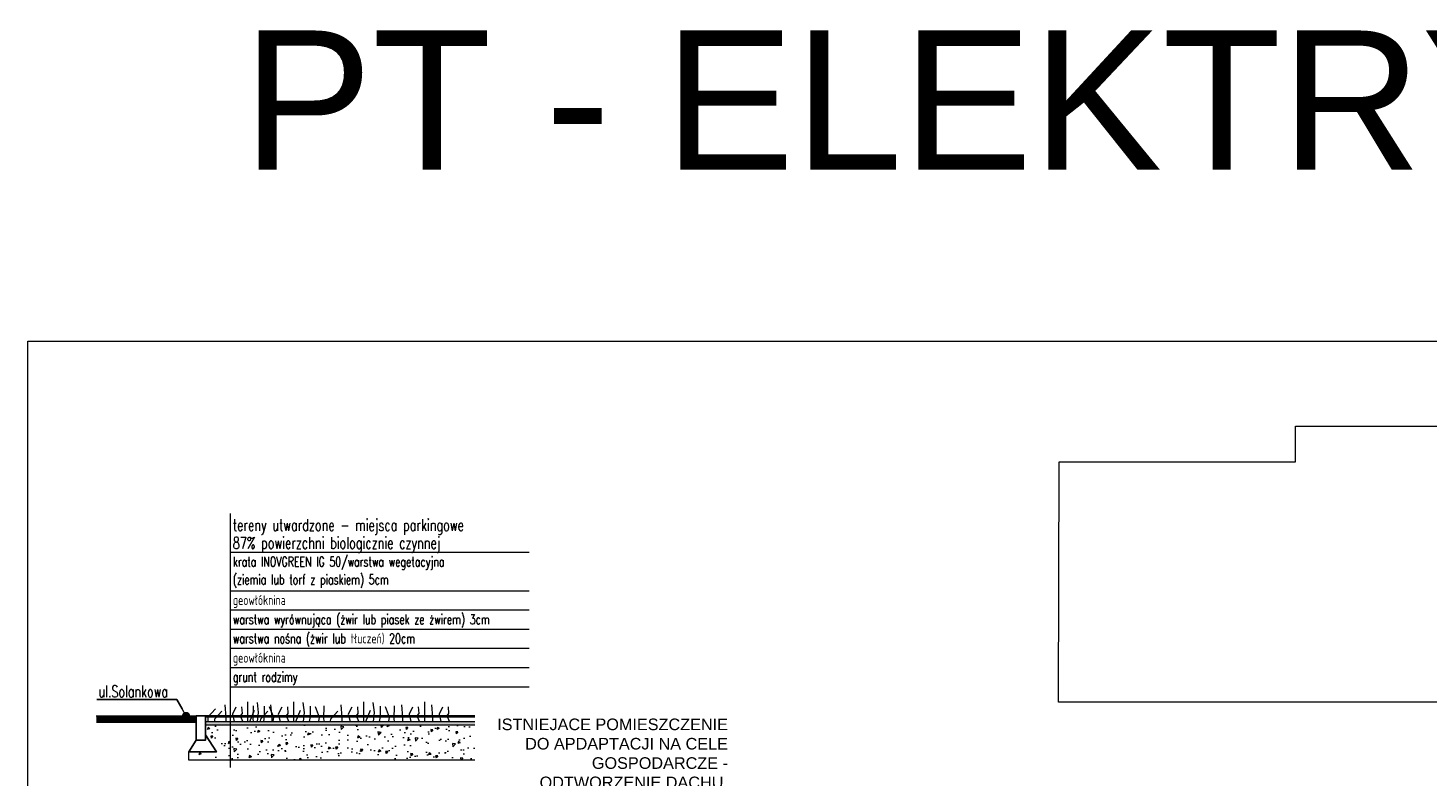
# Model space of a CAD drawing. Header units: inches. Extents: x -32 to 818, y -661 to 218.
# Tile 254 of 256: x 392 to 513, y 152 to 216. Entities that reach past the tile are written whole.
import ezdxf
from ezdxf import colors
from ezdxf.entities.mleader import LeaderData, LeaderLine
from ezdxf.math import Vec2, Vec3

# ---------------------------------------------------------------- set-up
doc = ezdxf.new("R2010")
doc.units = ezdxf.units.IN
doc.header["$LTSCALE"] = 0.01
doc.header["$MEASUREMENT"] = 0
doc.header["$XCLIPFRAME"] = 2
doc.layers.get('0').update_dxf_attribs({"lineweight": 5})
for name, color, linetype, lineweight in [('_A OPIS', 3, 'Continuous', 9), ('_A_szraf', 252, 'Continuous', 9), ('_Cienka', 1, 'Continuous', 5), ('_Opis', 2, 'Continuous', 9), ('A-szraf', 252, 'Continuous', 9), ('A_Cienka', 1, 'Continuous', 9), ('A_Hatch', 251, 'Continuous', 0), ('A_konstrukcyjne 2', 4, 'Continuous', 25), ('A_Opis', 2, 'Continuous', 9)]:
    doc.layers.add(name, color=color, linetype=linetype, lineweight=lineweight)
doc.styles.add('ARIAL', font='arial.ttf', dxfattribs={"height": 1})
doc.styles.add('Hala', font='simplex.shx', dxfattribs={"width": 0.7})
picture_1 = doc.add_image_def('image1.png', size_in_pixel=(1920, 1924))
picture_2 = doc.add_image_def('image2.jpg', size_in_pixel=(4690, 2966))

# ---------------------------------------------------------------- blocks, each defined once
blk = doc.blocks.new('_DOT')
at = {"color": 0, "linetype": 'ByBlock', "ltscale": 0.5}
blk.add_line((-0.5, 0), (-1, 0), dxfattribs=at)
at = {"color": 0, "linetype": 'ByBlock', "ltscale": 0.5, "const_width": 0.5}
blk.add_lwpolyline([(-0.25, 0, 1), (0.25, 0, 1)], format="xyb", close=True, dxfattribs=at)

msp = doc.modelspace()

# ---------------------------------------------------------------- hatches: boundary and pattern name
at = {"layer": '_A_szraf'}
h = msp.add_hatch(dxfattribs=at)
h.set_pattern_fill('AR-CONC', color=256, scale=0.3, angle=180)
h.set_pattern_definition([(230, (-3898.6785, 252.151), (-2.15178055, 0.1882564), [0.225, -2.475]), (175, (-3898.6785, 252.151), (0.416254, -2.2565764), [0.18, -1.98]), (280.451444, (-3898.8578, 252.1667), (-1.7355265, -2.06832), [0.1912206, -2.1034263]), (226.1842, (-3898.6785, 251.551), (-3.201724, 0.4965578), [0.3375, -3.7125]), (276.635635, (-3898.9453, 251.5924), (-2.8039858, -2.9223558), [0.286831, -3.1551413]), (171.18416, (-3898.6785, 251.551), (-2.8039858, -2.9223558), [0.27, -2.97]), (201, (-3898.9785, 251.701), (-1.79072116, 1.2078567), [0.225, -2.475]), (146, (-3898.9785, 251.701), (-0.729946, -2.1754501), [0.18, -1.98]), (251.451445, (-3899.1277, 251.8017), (-2.5206671, -0.9675935), [0.1912206, -2.1034263]), (217.5, (-3898.67846, 252.151), (-0.03647957, -0.99868156), [0, -1.956, 0, -2.01, 0, -1.9875]), (187.5, (-3898.6785, 252.151), (-0.7892086, -1.18323514), [0, -1.146, 0, -1.911, 0, -0.7575]), (147.5, (-3898.0095, 252.151), (-1.60146731, 0.06766462), [0, -0.75, 0, -2.34, 0, -3.105]), (137.5, (-3897.7095, 252.151), (-1.7495585, -0.30031495), [0, -0.975, 0, -1.554, 0, -2.205])])
h.paths.add_polyline_path([(406.31, 153.03), (430.95, 153.03), (430.95, 156.03), (407.75, 156.03), (407.75, 154.73), (407.75, 155.2), (408.7, 153.73), (406.31, 153.73)])
at = {"layer": 'A-szraf', "ltscale": 20}
h = msp.add_hatch(dxfattribs=at)
h.set_pattern_fill('AR-SAND', color=256, scale=0.01, style=0)
h.set_pattern_definition([(37.5, (-13840.72265, -2357.56544), (-0.016000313, 0.489413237), [0, -0.38608, 0, -0.4318, 0, -0.41275]), (7.5, (-13840.72265, -2357.56544), (0.449523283, 0.7168251), [0, -0.20828, 0, -0.34798, 0, -0.13335]), (327.5, (-13841.03507, -2357.56544), (0.79099237, 0.001437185), [0, -0.127, 0, -0.4572, 0, -0.5969]), (317.5, (-13841.0351, -2357.56544), (0.763556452, 0.222929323), [0, -0.0635, 0, -0.29972, 0, -0.3429])])
h.paths.add_polyline_path([(430.95, 156.33), (430.95, 156.03), (407.75, 156.03), (407.75, 156.33)])

# ---------------------------------------------------------------- linework, layer by layer
at = {"layer": '_Cienka', "ltscale": 0.01}
for p, q in [((398.35, 156.83), (406.95, 156.83)), ((430.95, 156.83), (407.75, 156.83)), ((430.95, 156.73), (407.75, 156.73)), ((430.95, 156.33), (407.75, 156.33)), ((430.95, 156.03), (407.75, 156.03)), ((406.31, 153.03), (406.31, 153.74)), ((430.95, 153.03), (406.31, 153.03))]:
    msp.add_line(p, q, dxfattribs=at)
at = {"layer": '_Opis', "color": 7}
for p, q in [((409.87, 170.94), (435.61, 170.94)), ((409.87, 167.62), (435.61, 167.62)), ((409.87, 167.62), (435.61, 167.62)), ((409.87, 167.62), (435.61, 167.62)), ((409.87, 165.97), (435.61, 165.97)), ((409.87, 165.97), (435.61, 165.97)), ((409.87, 165.97), (435.61, 165.97)), ((409.87, 164.31), (435.61, 164.31)), ((409.87, 164.31), (435.61, 164.31)), ((409.87, 164.31), (435.61, 164.31)), ((409.87, 162.66), (435.61, 162.66)), ((409.87, 162.66), (435.61, 162.66)), ((409.87, 162.66), (435.61, 162.66)), ((409.87, 161), (435.61, 161)), ((409.87, 161), (435.61, 161)), ((409.87, 161), (435.61, 161)), ((409.87, 159.34), (435.61, 159.34)), ((409.87, 159.34), (435.61, 159.34)), ((409.87, 159.34), (435.61, 159.34))]:
    msp.add_line(p, q, dxfattribs=at)
at = {"layer": 'A_Cienka', "color": 3, "const_width": 0.6}
msp.add_lwpolyline([(398.35, 156.53), (406.95, 156.53)], dxfattribs=at)
at = {"layer": 'A_Hatch'}
for points in [[(411.38, 158.04), (411.38, 156.35)], [(412.19, 157.99), (412.29, 157.13), (412.21, 156.35)], [(415.33, 158.04), (415.33, 156.35)], [(416.14, 157.99), (416.24, 157.13), (416.16, 156.35)], [(421.36, 158.04), (421.36, 156.35)], [(422.17, 157.99), (422.27, 157.13), (422.19, 156.35)], [(426.6, 158.04), (426.6, 156.35)], [(408.61, 157.43), (407.95, 156.73), (407.97, 156.35)], [(408.55, 156.35), (408.56, 156.57), (409.16, 157.23)], [(409.41, 157.79), (409.51, 156.68), (409.51, 156.35)], [(410.37, 157.58), (410.07, 156.98), (410.22, 156.35)], [(410.97, 156.35), (410.77, 156.83), (410.93, 157.03), (410.87, 157.61)], [(411.58, 156.35), (411.98, 157.33)], [(411.89, 156.35), (411.85, 156.57), (411.88, 157.71)], [(412.5, 156.35), (412.51, 156.57), (413.11, 157.23)], [(412.77, 156.35), (412.84, 156.78), (412.84, 157.68)], [(413.24, 157.63), (413.6, 156.73), (413.54, 156.35)], [(413.36, 157.79), (413.46, 156.68), (413.46, 156.35)], [(414.32, 157.58), (414.02, 156.98), (414.17, 156.35)], [(414.92, 156.35), (414.72, 156.83), (414.88, 157.03), (414.83, 157.61)], [(415.53, 156.35), (415.93, 157.33)], [(416.72, 156.35), (416.79, 156.78), (416.79, 157.68)], [(417.19, 157.63), (417.55, 156.73), (417.49, 156.35)], [(417.99, 156.35), (417.95, 156.57), (417.98, 157.71)], [(418.53, 156.35), (418.54, 156.57), (419.15, 157.23)], [(419.4, 157.79), (419.5, 156.68), (419.5, 156.35)], [(420.36, 157.58), (420.05, 156.98), (420.21, 156.35)], [(420.95, 156.35), (420.76, 156.83), (420.91, 157.03), (420.86, 157.61)], [(421.57, 156.35), (421.97, 157.33)], [(422.75, 156.35), (422.83, 156.78), (422.83, 157.68)], [(423.23, 157.63), (423.58, 156.73), (423.52, 156.35)], [(424.03, 156.35), (423.99, 156.57), (424.02, 157.71)], [(424.63, 157.79), (424.73, 156.68), (424.73, 156.35)], [(425.59, 157.58), (425.29, 156.98), (425.44, 156.35)], [(426.19, 156.35), (425.99, 156.83), (426.14, 157.03), (426.09, 157.61)], [(427.21, 157.79), (427.31, 156.68), (427.31, 156.35)], [(428.17, 157.58), (427.87, 156.98), (428.02, 156.35)], [(428.77, 156.35), (428.57, 156.83), (428.72, 157.03), (428.67, 157.61)]]:
    msp.add_lwpolyline(points, dxfattribs=at)
at = {"layer": 'A_konstrukcyjne 2', "ltscale": 25}
msp.add_lwpolyline([(407.75, 154.73), (406.95, 154.73), (406.95, 156.83), (407.75, 156.83)], close=True, dxfattribs=at)
at = {"layer": 'A_konstrukcyjne 2', "ltscale": 25, "elevation": -0.01}
msp.add_lwpolyline([(407.75, 155.2), (408.7, 153.73), (406.31, 153.73), (406.95, 154.73), (407.75, 154.73), (407.75, 155.2)], dxfattribs=at)
at = {"layer": 'A_Opis', "ltscale": 10}
msp.add_lwpolyline([(409.87, 174.28), (409.87, 152.39)], dxfattribs=at)

# ---------------------------------------------------------------- texts
at = {"layer": '_A OPIS', "lineweight": 5, "insert": (410.95, 215.89), "char_height": 12, "width": 201.0122, "attachment_point": 1, "style": 'ARIAL'}
msp.add_mtext('PT - ELEKTRYKA 1:500', dxfattribs=at)
at = {"layer": '_Opis', "color": 4, "style": 'Hala', "width": 0.7}
for s, p in [('tereny utwardzone - miejsca parkingowe', (410.11, 172.77)), ('87% powierzchni biologicznie czynnej', (410.11, 171.23))]:
    msp.add_text(s, height=1.0109, rotation=360, dxfattribs=at).set_placement(p)
at = {"layer": '_Opis', "style": 'Hala', "width": 0.7}
for s, p in [('krata INOVGREEN IG 50/warstwa wegetacyjna', (410.11, 169.7)), ('(ziemia lub torf z piaskiem) 5cm', (410.11, 168.16)), ('geowłóknina', (410.11, 166.39)), ('warstwa wyrównująca (żwir lub piasek ze żwirem) 3cm', (410.11, 164.73)), ('warstwa nośna (żwir lub tłuczeń) 20cm', (410.11, 163.08)), ('geowłóknina', (410.11, 161.42)), ('grunt rodzimy', (410.11, 159.77))]:
    msp.add_text(s, height=0.8424, rotation=360, dxfattribs=at).set_placement(p)

# ---------------------------------------------------------------- pictures from other files: only their frames are drawn
image = msp.add_image(picture_2, insert=(392.47, 63.55), size_in_units=(198.54, 125.56), dxfattribs=dict(fade=30))
image.dxf.flags = 7
at = {"color": 7, "lineweight": 0, "true_color": 0xf4f8f4}
image = msp.add_image(picture_1, insert=(478.12, 158.01), size_in_units=(53.03, 53.14), dxfattribs=dict(at, fade=40))
image.set_boundary_path([(111.3, 1923.5), (112.94, 1173.9), (850.1, 1173.9), (850.1, 1062.7), (1784.46, 1062.7), (1784.46, 1923.5), (111.3, 1923.5)])

# ---------------------------------------------------------------- leaders
at = {"layer": 'A_Opis'}
ml = msp.add_multileader_mtext('Standard', dxfattribs=at)
ml.set_content('ul.Solankowa', color=256, style='Hala')
ml.set_leader_properties()
ml.set_arrow_properties(name='DOT')
ml.build(insert=Vec2(0, 0))
ml.multileader.update_dxf_attribs({"text_left_attachment_type": 5, "text_right_attachment_type": 6, "text_top_attachment_type": 0, "text_bottom_attachment_type": 0, "dogleg_length": 2, "arrow_head_size": 0.7})
ctx = ml.context
ctx.base_point, ctx.char_height, ctx.arrow_head_size, ctx.landing_gap_size, ctx.plane_origin = Vec3(398.02, 158.24), 1, 0.7, 0.1, Vec3(343.49, 91.18)
ctx.left_attachment, ctx.right_attachment, ctx.top_attachment, ctx.bottom_attachment, ctx.text_align_type = 5, 6, 0, 0, 2
notes = []
notes.append((ctx, [(0, (1, 1, 0), (405.28, 158.24), (-1, 0), 0.665, [(0, [(406.08, 156.83)], 256, [])])]))
ctx.mtext.insert, ctx.mtext.alignment, ctx.mtext.flow_direction = Vec3(404.52, 159.44), 3, 5
for ctx, leaders in notes:
    for number, flags, end, landing, length, lines in leaders:
        leader = LeaderData()
        leader.index, (leader.has_last_leader_line, leader.has_dogleg_vector, leader.attachment_direction) = number, flags
        leader.last_leader_point, leader.dogleg_vector, leader.dogleg_length = Vec3(end), Vec3(landing), length
        for number, points, colour, breaks in lines:
            line = LeaderLine()
            line.index, line.vertices, line.color, line.breaks = number, Vec3.list(points), colors.encode_raw_color(colour), breaks
            leader.lines.append(line)
        ctx.leaders.append(leader)

# ---------------------------------------------------------------- next in the draw order: texts
at = {"layer": '_A OPIS', "insert": (452.74, 148.64), "char_height": 1, "width": 20.2653, "attachment_point": 9, "style": 'ARIAL', "bg_fill": 3, "box_fill_scale": 1.5, "bg_fill_color": 257, "bg_fill_transparency": 0}
msp.add_mtext('ISTNIEJACE POMIESZCZENIE DO APDAPTACJI NA CELE GOSPODARCZE - ODTWORZENIE DACHU, PRZYŁĄCZE WODY, PRĄDU.', dxfattribs=at)

doc.saveas('drawing.dxf')
